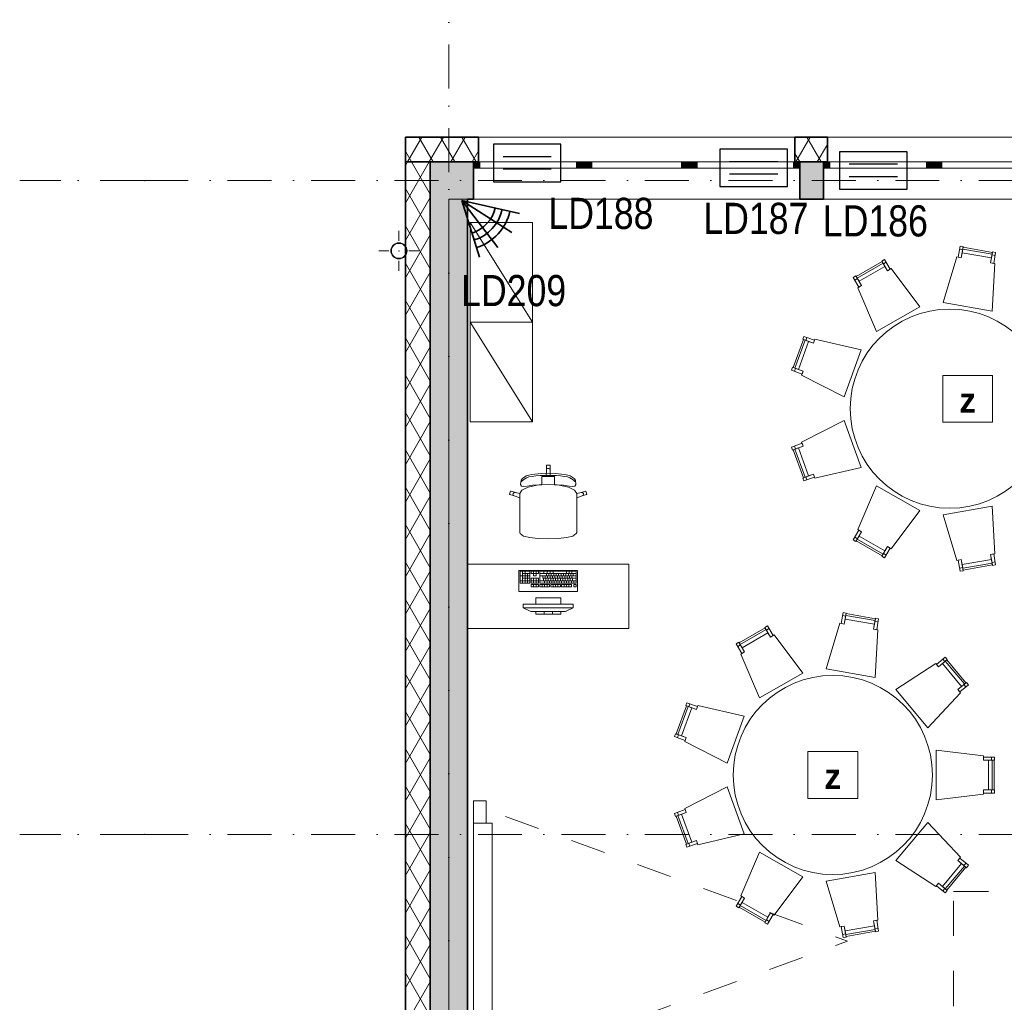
# Model space of a CAD drawing. Header units: millimetres. Extents: x -148444 to 51443, y -4810 to 453290.
# Tile 251 of 256: x 6290 to 14199, y 151908 to 159799. Entities that reach past the tile are written whole.
import ezdxf

# ---------------------------------------------------------------- set-up
doc = ezdxf.new("R2010")
doc.units = ezdxf.units.MM
for name, pattern in [('1', [8, 4, -4]), ('DASHDOTX2', [2, 1, -0.5, 0, -0.5]), ('Kropki i Kreski', [6.702778, 3.527778, -1.763889, 0, -1.411111]), ('Przerywana', [5.644444, 2.822222, -2.822222])]:
    doc.linetypes.add(name, pattern=pattern)
for name, color, linetype, lineweight in [('!!!SSWiN', 3, 'Continuous', 35), ('!!!SSWiN-opis', 6, 'DASHDOTX2', 18), ('\xa0♦El- odgrom', 30, '1', 35)]:
    doc.layers.add(name, color=color, linetype=linetype, lineweight=lineweight)
for name, color, linetype in [('- A - ocieplenie', 8, 'Continuous'), ('2D - Ogólne', 8, 'Continuous'), ('2D - Rysunki i Obrazki', 8, 'Continuous'), ('ADT KD', 3, 'Continuous'), ('Instalacje - Wod_Kan', 8, 'Continuous'), ('Konstrukcja - Siatka mod', 8, 'Continuous'), ('Konstrukcja - Stropy', 8, 'Continuous'), ('Konstrukcja - Ściany zewnętrzne', 8, 'Continuous'), ('Okna Archicada', 8, 'Continuous'), ('Wnętrze - Umeblowanie', 8, 'Continuous')]:
    doc.layers.add(name, color=color, linetype=linetype)
doc.styles.add('GENERATED_STYLE_1', font='ARIALN.TTF')
doc.styles.get("Standard").update_dxf_attribs({"font": 'arial.ttf'})
doc.styles.add('STYL_AUTOMATYCZNY_11', font='txt')
pattern_1 = [(60, (-220940.59, 434684.62), (-129.90381, 75), []), (120, (-220940.59, 434684.62), (129.90381, 75), [])]

# ---------------------------------------------------------------- blocks, each defined once
blk = doc.blocks.new('Czujka_PIR+AM')
for q in [(82.3, 47.5), (93.6, 16.5), (82.3, -47.5), (93.6, -16.5)]:
    blk.add_line((0, 0), q)
for radius in [66.3, 79, 54.6]:
    blk.add_arc((0, 0), radius, 330, 30)
blk.add_attdef('ADRES', (135.7, -10.4), '', height=22.5)
blk = doc.blocks.new('sswin')
at = {"layer": 'ADT KD', "color": 3}
for p, q in [((542.7, 300.5), (0, 300.5)), ((0, 300.5), (0, 0)), ((542.7, 0), (542.7, 300.5)), ((465, 200.4), (77.7, 200.4)), ((465, 100.2), (77.7, 100.2)), ((0, 0), (542.7, 0))]:
    blk.add_line(p, q, dxfattribs=at)

msp = doc.modelspace()

# ---------------------------------------------------------------- hatches: boundary and pattern name
at = {"layer": '- A - ocieplenie', "linetype": 'Continuous', "lineweight": 13}
h = msp.add_hatch(dxfattribs=at)
h.set_pattern_fill('Izolacja_miękka_0005', color=8, style=0, pattern_type=2)
h.set_pattern_definition(pattern_1)
h.paths.add_polyline_path([(9388, 158656.9), (9588, 158656.9), (9388, 158856.9)])
h = msp.add_hatch(dxfattribs=at)
h.set_pattern_fill('Izolacja_miękka_0005', color=8, style=0, pattern_type=2)
h.set_pattern_definition(pattern_1)
h.paths.add_polyline_path([(9388, 158856.9), (9588, 158656.9), (9976.7, 158656.9), (9976.7, 158856.9)])
h = msp.add_hatch(dxfattribs=at)
h.set_pattern_fill('Izolacja_miękka_0005', color=8, style=0, pattern_type=2)
h.set_pattern_definition(pattern_1)
h.paths.add_polyline_path([(12516.7, 158656.9), (12778, 158656.9), (12778, 158856.9), (12516.7, 158856.9)])
at = {"layer": '- A - ocieplenie', "linetype": 'Continuous', "lineweight": 15}
h = msp.add_hatch(dxfattribs=at)
h.set_pattern_fill('Izolacja_miękka_0005', color=8, style=0, pattern_type=2)
h.set_pattern_definition(pattern_1)
h.paths.add_polyline_path([(9388, 158656.9), (9388, 145476.9), (9588, 145476.9), (9588, 158656.9)])
at = {"layer": 'Instalacje - Wod_Kan', "linetype": 'Continuous', "lineweight": 13}
h = msp.add_hatch(color=8, dxfattribs=at)
h.paths.add_polyline_path([(9336.4, 158008, 0.414214), (9271.4, 157943, 0.414214), (9336.4, 157878, 0.414214), (9401.4, 157943, 0.414214)])
h.paths.add_polyline_path([(9336.4, 158003, -1), (9336.4, 157883, -1)], flags=0)
at = {"layer": 'Konstrukcja - Ściany zewnętrzne', "linetype": 'Continuous', "lineweight": 13}
for points in [[(9888, 158656.9), (9588, 158656.9), (9888, 158356.9)], [(9588, 158356.9), (9888, 158356.9), (9588, 158656.9)], [(9888, 158356.9), (9936.7, 158356.9), (9936.7, 158656.9), (9888, 158656.9)], [(12748, 158656.9), (12556.7, 158656.9), (12556.7, 158356.9), (12748, 158356.9)], [(9588, 158356.9), (9588, 145876.9), (9888, 145876.9), (9888, 158356.9)]]:
    msp.add_hatch(color=8, dxfattribs=at).paths.add_polyline_path(points)
at = {"layer": 'Okna Archicada', "linetype": 'Continuous', "lineweight": 13}
for points in [[(9936.7, 158656.9), (9936.7, 158606.9), (9986.7, 158606.9), (9986.7, 158656.9)], [(10811.7, 158606.9), (10811.7, 158656.9), (10761.7, 158656.9), (10761.7, 158606.9)], [(10811.7, 158656.9), (10811.7, 158606.9), (10886.7, 158606.9), (10886.7, 158656.9)], [(11681.7, 158606.9), (11681.7, 158656.9), (11606.7, 158656.9), (11606.7, 158606.9)], [(11681.7, 158656.9), (11681.7, 158606.9), (11731.7, 158606.9), (11731.7, 158656.9)], [(12556.7, 158606.9), (12556.7, 158656.9), (12506.7, 158656.9), (12506.7, 158606.9)], [(12748, 158656.9), (12748, 158606.9), (12798, 158606.9), (12798, 158656.9)], [(13623, 158606.9), (13623, 158656.9), (13573, 158656.9), (13573, 158606.9)], [(13623, 158656.9), (13623, 158606.9), (13698, 158606.9), (13698, 158656.9)]]:
    msp.add_hatch(color=8, dxfattribs=at).paths.add_polyline_path(points)

# ---------------------------------------------------------------- linework, layer by layer
at = {"layer": '- A - ocieplenie', "color": 8, "linetype": 'Continuous', "lineweight": 35, "ltscale": 100}
for p, q in [((9976.7, 158706.9), (9976.7, 158856.9)), ((12516.7, 158706.9), (12516.7, 158856.9)), ((12778, 158706.9), (12778, 158856.9)), ((9388, 158656.9), (9588, 158656.9)), ((9388, 158656.9), (9588, 158656.9)), ((9976.7, 158656.9), (9976.7, 158706.9)), ((12516.7, 158656.9), (12516.7, 158706.9)), ((12778, 158656.9), (12778, 158706.9))]:
    msp.add_line(p, q, dxfattribs=at)
at = {"layer": '- A - ocieplenie', "color": 8, "linetype": 'Continuous', "lineweight": 35, "ltscale": 100, "flags": 128}
for points in [[(9388, 158856.9), (9388, 158656.9)], [(9976.7, 158856.9), (9388, 158856.9)], [(12778, 158856.9), (12516.7, 158856.9)], [(9388, 158656.9), (9388, 145476.9)], [(9588, 158656.9), (9976.7, 158656.9)], [(9588, 145476.9), (9588, 158656.9)], [(12516.7, 158656.9), (12778, 158656.9)]]:
    msp.add_lwpolyline(points, dxfattribs=at)
at = {"layer": '2D - Ogólne', "color": 8, "linetype": 'Przerywana', "lineweight": 13, "ltscale": 100, "flags": 128}
msp.add_lwpolyline([(13790.4, 152797.8), (15290.4, 152797.8), (15290.4, 151297.8), (13790.4, 151297.8)], close=True, dxfattribs=at)
at = {"layer": '2D - Rysunki i Obrazki', "color": 8, "linetype": 'Continuous', "lineweight": 13, "ltscale": 100}
for p, q in [((14105, 156942.7), (13705, 156942.7)), ((13705, 156942.7), (13705, 156566.2)), ((14105, 156566.2), (14105, 156942.7)), ((13705, 156566.2), (14105, 156566.2)), ((13021.5, 153921.7), (12621.5, 153921.7)), ((12621.5, 153921.7), (12621.5, 153545.2)), ((13021.5, 153545.2), (13021.5, 153921.7)), ((12621.5, 153545.2), (13021.5, 153545.2))]:
    msp.add_line(p, q, dxfattribs=at)
at = {"layer": 'Instalacje - Wod_Kan', "color": 8, "linetype": 'Continuous', "lineweight": 0, "ltscale": 100}
for p, q in [((9336.4, 158023), (9336.4, 158103)), ((9256.4, 157943), (9176.4, 157943)), ((9416.4, 157943), (9496.4, 157943)), ((9336.4, 157863), (9336.4, 157783))]:
    msp.add_line(p, q, dxfattribs=at)
at = {"layer": 'Instalacje - Wod_Kan', "color": 8, "linetype": 'Continuous', "lineweight": 20, "ltscale": 100, "flags": 128}
for points in [[(9336.4, 158008, 0.414214), (9271.4, 157943, 0.414214), (9336.4, 157878, 0.414214), (9401.4, 157943, 0.414214)], [(9336.4, 158003, -1), (9336.4, 157883, -1)]]:
    msp.add_lwpolyline(points, format="xyb", close=True, dxfattribs=at)
at = {"layer": 'Instalacje - Wod_Kan', "color": 8, "linetype": 'Continuous', "lineweight": 0, "ltscale": 100}
msp.add_point((9336.4, 157943), dxfattribs=at)
at = {"layer": 'Konstrukcja - Siatka mod', "color": 8, "linetype": 'Kropki i Kreski', "lineweight": 13, "ltscale": 100}
for p, q in [((9738, 144498), (9738, 161462.8)), ((7290.5, 158506.9), (6290.5, 158506.9)), ((7290.5, 158506.9), (36735, 158506.9)), ((7290.5, 153256.9), (6290.5, 153256.9)), ((7290.5, 153256.9), (36735, 153256.9))]:
    msp.add_line(p, q, dxfattribs=at)
for p in [(7290.5, 158506.9), (7290.5, 158506.9), (7290.5, 153256.9), (7290.5, 153256.9)]:
    msp.add_point(p, dxfattribs=at)
at = {"layer": 'Konstrukcja - Stropy', "color": 8, "linetype": 'Continuous', "lineweight": 13, "ltscale": 100, "flags": 128}
msp.add_lwpolyline([(21408, 150926.9), (24708, 150926.9), (24708, 145876.9), (36778, 145876.9), (36778, 158356.9), (9738, 158356.9), (9738, 145876.9), (21408, 145876.9)], close=True, dxfattribs=at)
at = {"layer": 'Konstrukcja - Ściany zewnętrzne', "color": 8, "linetype": 'Continuous', "lineweight": 35, "ltscale": 100}
for p, q in [((9936.7, 158656.9), (9936.7, 158606.9)), ((12556.7, 158656.9), (12556.7, 158606.9)), ((12748, 158656.9), (12748, 158606.9)), ((9936.7, 158606.9), (9936.7, 158356.9)), ((12556.7, 158606.9), (12556.7, 158356.9)), ((12748, 158606.9), (12748, 158356.9))]:
    msp.add_line(p, q, dxfattribs=at)
at = {"layer": 'Konstrukcja - Ściany zewnętrzne', "color": 8, "linetype": 'Continuous', "lineweight": 35, "ltscale": 100, "flags": 128}
for points in [[(9588, 158656.9), (9888, 158656.9)], [(9588, 158656.9), (9588, 145624.9)], [(9936.7, 158656.9), (9888, 158656.9)], [(12748, 158656.9), (12556.7, 158656.9)], [(9888, 145876.9), (9888, 158356.9)], [(9888, 158356.9), (9936.7, 158356.9)], [(12556.7, 158356.9), (12748, 158356.9)]]:
    msp.add_lwpolyline(points, dxfattribs=at)
at = {"layer": 'Okna Archicada', "color": 8, "linetype": 'Continuous', "lineweight": 13, "ltscale": 100}
for p, q in [((12516.7, 158856.9), (9976.7, 158856.9)), ((15338, 158856.9), (12778, 158856.9)), ((12556.7, 158656.9), (9936.7, 158656.9)), ((9936.7, 158656.9), (9986.7, 158656.9)), ((12516.7, 158656.9), (9976.7, 158656.9)), ((9986.7, 158656.9), (9986.7, 158606.9)), ((9986.7, 158656.9), (10761.7, 158656.9)), ((10761.7, 158606.9), (10761.7, 158656.9)), ((10761.7, 158656.9), (10811.7, 158656.9)), ((10811.7, 158656.9), (10886.7, 158656.9)), ((10886.7, 158656.9), (10886.7, 158606.9)), ((10886.7, 158656.9), (11606.7, 158656.9)), ((11606.7, 158606.9), (11606.7, 158656.9)), ((11606.7, 158656.9), (11681.7, 158656.9)), ((11681.7, 158656.9), (11731.7, 158656.9)), ((11731.7, 158656.9), (11731.7, 158606.9)), ((11731.7, 158656.9), (12506.7, 158656.9)), ((12506.7, 158606.9), (12506.7, 158656.9)), ((12506.7, 158656.9), (12556.7, 158656.9)), ((15368, 158656.9), (12748, 158656.9)), ((12748, 158656.9), (12798, 158656.9)), ((15338, 158656.9), (12778, 158656.9)), ((12798, 158656.9), (12798, 158606.9)), ((12798, 158656.9), (13573, 158656.9)), ((13573, 158606.9), (13573, 158656.9)), ((13573, 158656.9), (13623, 158656.9)), ((13623, 158656.9), (13698, 158656.9)), ((13698, 158656.9), (13698, 158606.9)), ((13698, 158656.9), (14418, 158656.9)), ((9986.7, 158606.9), (9936.7, 158606.9)), ((10761.7, 158606.9), (9986.7, 158606.9)), ((10811.7, 158606.9), (10761.7, 158606.9)), ((10886.7, 158606.9), (10811.7, 158606.9)), ((11606.7, 158606.9), (10886.7, 158606.9)), ((11681.7, 158606.9), (11606.7, 158606.9)), ((11731.7, 158606.9), (11681.7, 158606.9)), ((12506.7, 158606.9), (11731.7, 158606.9)), ((12556.7, 158606.9), (12506.7, 158606.9)), ((12798, 158606.9), (12748, 158606.9)), ((13573, 158606.9), (12798, 158606.9)), ((13623, 158606.9), (13573, 158606.9)), ((13698, 158606.9), (13623, 158606.9)), ((14418, 158606.9), (13698, 158606.9)), ((12556.7, 158356.9), (9936.7, 158356.9)), ((15368, 158356.9), (12748, 158356.9))]:
    msp.add_line(p, q, dxfattribs=at)
at = {"layer": 'Okna Archicada', "color": 8, "linetype": 'Continuous', "lineweight": 35, "ltscale": 100}
for p, q in [((9976.7, 158706.9), (9976.7, 158856.9)), ((12516.7, 158706.9), (12516.7, 158856.9)), ((12778, 158706.9), (12778, 158856.9)), ((9936.7, 158656.9), (9936.7, 158606.9)), ((9936.7, 158656.9), (9936.7, 158606.9)), ((9976.7, 158656.9), (9976.7, 158706.9)), ((12516.7, 158656.9), (12516.7, 158706.9)), ((12556.7, 158656.9), (12556.7, 158606.9)), ((12556.7, 158656.9), (12556.7, 158606.9)), ((12748, 158656.9), (12748, 158606.9)), ((12748, 158656.9), (12748, 158606.9)), ((12778, 158656.9), (12778, 158706.9)), ((9936.7, 158606.9), (9936.7, 158356.9)), ((12556.7, 158606.9), (12556.7, 158356.9)), ((12748, 158606.9), (12748, 158356.9))]:
    msp.add_line(p, q, dxfattribs=at)
at = {"layer": 'Wnętrze - Umeblowanie', "color": 8, "linetype": 'Continuous', "lineweight": 13, "ltscale": 100}
for p, q in [((9908.1, 158169.4), (10408.1, 157369.4)), ((13840.1, 157956.3), (13864.7, 157952)), ((14101.4, 157915.3), (13865.6, 157956.9)), ((14125.1, 157906.1), (14100.5, 157910.4)), ((13224.9, 157843.9), (13017.6, 157724.2)), ((13249, 157852.1), (13227.4, 157839.6)), ((12998.4, 157707.4), (13020.1, 157719.9)), ((10408.1, 157369.4), (9908.1, 157369.4)), ((9908.1, 157369.4), (10408.1, 156569.4)), ((12599.3, 157225.8), (12517.5, 157000.9)), ((12612.6, 157247.6), (12604, 157224.1)), ((12513.6, 156975.7), (12522.2, 156999.2)), ((12513.6, 156375.5), (12522.2, 156352)), ((12517.5, 156350.3), (12599.3, 156125.3)), ((10520.6, 156218.4), (10523.6, 156221.4)), ((10520.6, 156181.5), (10520.6, 156218.4)), ((10523.6, 156221.4), (10535.7, 156221.4)), ((10525, 156192.1), (10529.9, 156195.3)), ((10529.9, 156195.3), (10535.7, 156196.4)), ((10547.8, 156221.4), (10535.7, 156221.4)), ((10541.5, 156195.3), (10535.7, 156196.4)), ((10546.4, 156192.1), (10541.5, 156195.3)), ((10550.8, 156218.4), (10547.8, 156221.4)), ((10550.8, 156181.5), (10550.8, 156218.4)), ((10317.6, 156102.1), (10328.1, 156115.3)), ((10328.1, 156115.3), (10359.2, 156135.4)), ((10360.9, 156120.6), (10347.7, 156112.9)), ((10359.2, 156135.4), (10379.1, 156142.6)), ((10381.2, 156126.9), (10360.9, 156120.6)), ((10379.1, 156142.6), (10405, 156147.4)), ((10407.2, 156131.8), (10381.2, 156126.9)), ((10405, 156147.4), (10478.2, 156154.4)), ((10437.1, 156135.5), (10407.2, 156131.8)), ((10469.6, 156138.1), (10437.1, 156135.5)), ((10503, 156139.5), (10469.6, 156138.1)), ((10478.2, 156154.4), (10535.7, 156156.6)), ((10485.4, 156101.7), (10485.4, 156131.6)), ((10485.4, 156131.6), (10518.8, 156131.6)), ((10535.7, 156140), (10503, 156139.5)), ((10518.8, 156131.6), (10520.6, 156181.5)), ((10518.8, 156131.6), (10535.7, 156131.6)), ((10520.6, 156181.5), (10521.7, 156187.2)), ((10521.7, 156187.2), (10525, 156192.1)), ((10593.2, 156154.4), (10535.7, 156156.6)), ((10535.7, 156140), (10568.4, 156139.5)), ((10552.6, 156131.6), (10535.7, 156131.6)), ((10549.6, 156187.2), (10546.4, 156192.1)), ((10550.8, 156181.5), (10549.6, 156187.2)), ((10552.6, 156131.6), (10550.8, 156181.5)), ((10586, 156131.6), (10552.6, 156131.6)), ((10568.4, 156139.5), (10601.8, 156138.1)), ((10586, 156101.7), (10586, 156131.6)), ((10666.4, 156147.4), (10593.2, 156154.4)), ((10601.8, 156138.1), (10634.2, 156135.5)), ((10634.2, 156135.5), (10664.2, 156131.8)), ((10664.2, 156131.8), (10690.2, 156126.9)), ((10692.3, 156142.6), (10666.4, 156147.4)), ((10690.2, 156126.9), (10710.5, 156120.6)), ((10712.2, 156135.4), (10692.3, 156142.6)), ((10710.5, 156120.6), (10723.7, 156112.9)), ((10743.3, 156115.3), (10712.2, 156135.4)), ((10753.8, 156102.1), (10743.3, 156115.3)), ((12612.6, 156103.5), (12604, 156127)), ((10314.3, 156066), (10317.6, 156102.1)), ((10321, 156054.5), (10314.3, 156066)), ((10320.7, 156091.6), (10316.9, 156089)), ((10326.9, 156096.7), (10320.7, 156091.6)), ((10338.2, 156051.4), (10321, 156054.5)), ((10323.9, 156020.9), (10373.6, 156044.7)), ((10336, 156102.9), (10326.9, 156096.7)), ((10347.7, 156112.9), (10336, 156102.9)), ((10367.2, 156054), (10338.2, 156051.4)), ((10412.5, 156059.9), (10367.2, 156054)), ((10373.6, 156044.7), (10448, 156060.6)), ((10463.4, 156064.5), (10412.5, 156059.9)), ((10448, 156060.6), (10485.4, 156063)), ((10535.7, 156066.9), (10463.4, 156064.5)), ((10485.4, 156063), (10485.4, 156101.7)), ((10485.4, 156063), (10535.7, 156066.2)), ((10535.7, 156066.9), (10608, 156064.5)), ((10586, 156063), (10535.7, 156066.2)), ((10586, 156063), (10586, 156101.7)), ((10623.4, 156060.6), (10586, 156063)), ((10608, 156064.5), (10658.9, 156059.9)), ((10697.8, 156044.7), (10623.4, 156060.6)), ((10658.9, 156059.9), (10704.2, 156054)), ((10747.5, 156020.9), (10697.8, 156044.7)), ((10704.2, 156054), (10733.1, 156051.4)), ((10723.7, 156112.9), (10735.4, 156102.9)), ((10733.1, 156051.4), (10750.4, 156054.5)), ((10735.4, 156102.9), (10744.5, 156096.7)), ((10744.5, 156096.7), (10750.7, 156091.6)), ((10750.4, 156054.5), (10757.1, 156066)), ((10750.7, 156091.6), (10754.5, 156089)), ((10757.1, 156066), (10753.8, 156102.1)), ((10225.7, 155989.5), (10233.2, 156012.2)), ((10227.6, 155985.7), (10225.7, 155989.5)), ((10263, 155974.3), (10227.6, 155985.7)), ((10233.2, 156012.2), (10237, 156014.2)), ((10237, 156014.2), (10272.4, 156002.8)), ((10252.7, 155987.4), (10253.3, 155993.2)), ((10254.3, 155981.8), (10252.7, 155987.4)), ((10253.3, 155993.2), (10256.2, 155998.3)), ((10257.9, 155977.2), (10254.3, 155981.8)), ((10256.2, 155998.3), (10260.9, 156001.9)), ((10263, 155974.3), (10257.9, 155977.2)), ((10260.9, 156001.9), (10266.5, 156003.5)), ((10306.4, 155958.6), (10263, 155974.3)), ((10266.5, 156003.5), (10272.4, 156002.8)), ((10272.4, 156002.8), (10306.5, 155993.1)), ((10306.4, 155992.9), (10306.5, 155993.1)), ((10306.4, 155992.9), (10306.4, 155958.6)), ((10306.4, 155749.5), (10306.4, 155958.6)), ((10306.5, 155993.1), (10323.9, 156020.9)), ((10764.8, 155993.1), (10747.5, 156020.9)), ((10799, 156002.8), (10764.8, 155993.1)), ((10765, 155992.9), (10764.8, 155993.1)), ((10765, 155992.9), (10765, 155958.6)), ((10765, 155958.6), (10808.3, 155974.3)), ((10765, 155749.5), (10765, 155958.6)), ((10834.4, 156014.2), (10799, 156002.8)), ((10804.9, 156003.5), (10799, 156002.8)), ((10810.5, 156001.9), (10804.9, 156003.5)), ((10808.3, 155974.3), (10843.8, 155985.7)), ((10808.3, 155974.3), (10813.5, 155977.2)), ((10815.2, 155998.3), (10810.5, 156001.9)), ((10813.5, 155977.2), (10817.1, 155981.8)), ((10818, 155993.2), (10815.2, 155998.3)), ((10817.1, 155981.8), (10818.7, 155987.4)), ((10818.7, 155987.4), (10818, 155993.2)), ((10838.2, 156012.2), (10834.4, 156014.2)), ((10845.7, 155989.5), (10838.2, 156012.2)), ((10843.8, 155985.7), (10845.7, 155989.5)), ((10306.4, 155713.4), (10306.4, 155749.5)), ((10765, 155713.4), (10765, 155749.5)), ((10306.4, 155682.4), (10306.4, 155713.4)), ((10311, 155673.8), (10306.4, 155682.4)), ((10337.8, 155652.6), (10311, 155673.8)), ((10339.9, 155651.8), (10337.8, 155652.6)), ((10385.8, 155641.1), (10339.9, 155651.8)), ((10454.6, 155633.9), (10385.8, 155641.1)), ((10616.8, 155633.9), (10685.5, 155641.1)), ((10685.5, 155641.1), (10731.5, 155651.8)), ((10731.5, 155651.8), (10733.6, 155652.6)), ((10733.6, 155652.6), (10760.4, 155673.8)), ((10760.4, 155673.8), (10765, 155682.4)), ((10765, 155682.4), (10765, 155713.4)), ((12998.4, 155643.7), (13020.1, 155631.2)), ((10455.7, 155633.8), (10454.6, 155633.9)), ((10535.7, 155631.4), (10455.7, 155633.8)), ((10535.7, 155631.4), (10615.7, 155633.8)), ((10615.7, 155633.8), (10616.8, 155633.9)), ((13017.6, 155626.9), (13224.9, 155507.2)), ((13249, 155499), (13227.4, 155511.5)), ((13865.6, 155394.2), (14101.4, 155435.8)), ((14125.1, 155445.1), (14100.5, 155440.7)), ((10388.8, 155371.5), (10310.5, 155371.5)), ((10310.5, 155371.5), (10310.5, 155274.5)), ((10388.8, 155332.7), (10310.5, 155332.7)), ((10330.1, 155371.5), (10330.1, 155274.5)), ((10388.8, 155352.1), (10330.1, 155352.1)), ((10349.6, 155371.5), (10349.6, 155274.5)), ((10369.2, 155352.1), (10369.2, 155274.5)), ((10388.8, 155274.5), (10388.8, 155371.5)), ((10457.4, 155371.5), (10398.6, 155371.5)), ((10398.6, 155371.5), (10398.6, 155352.1)), ((10398.6, 155352.1), (10418.2, 155352.1)), ((10418.2, 155371.5), (10418.2, 155352.1)), ((10418.2, 155352.1), (10418.2, 155332.7)), ((10437.8, 155352.1), (10418.2, 155352.1)), ((10418.2, 155332.7), (10437.8, 155332.7)), ((10437.8, 155371.5), (10437.8, 155352.1)), ((10437.8, 155332.7), (10437.8, 155352.1)), ((10437.8, 155352.1), (10457.4, 155352.1)), ((10457.4, 155352.1), (10457.4, 155371.5)), ((10760.9, 155371.5), (10467.1, 155371.5)), ((10467.1, 155371.5), (10467.1, 155274.5)), ((10760.9, 155352.1), (10467.1, 155352.1)), ((10760.9, 155332.7), (10467.1, 155332.7)), ((10491.6, 155332.7), (10491.6, 155313.3)), ((10501.4, 155371.5), (10501.4, 155352.1)), ((10511.2, 155332.7), (10511.2, 155313.3)), ((10521, 155352.1), (10521, 155332.7)), ((10525.9, 155371.5), (10525.9, 155352.1)), ((10530.8, 155332.7), (10530.8, 155313.3)), ((10540.6, 155352.1), (10540.6, 155332.7)), ((10550.4, 155371.5), (10550.4, 155352.1)), ((10550.4, 155332.7), (10550.4, 155313.3)), ((10560.2, 155352.1), (10560.2, 155332.7)), ((10570, 155332.7), (10570, 155313.3)), ((10574.9, 155371.5), (10574.9, 155352.1)), ((10579.8, 155352.1), (10579.8, 155332.7)), ((10589.5, 155332.7), (10589.5, 155313.3)), ((10599.3, 155352.1), (10599.3, 155332.7)), ((10609.1, 155332.7), (10609.1, 155313.3)), ((10618.9, 155352.1), (10618.9, 155332.7)), ((10628.7, 155332.7), (10628.7, 155313.3)), ((10638.5, 155352.1), (10638.5, 155332.7)), ((10648.3, 155332.7), (10648.3, 155313.3)), ((10658.1, 155352.1), (10658.1, 155332.7)), ((10667.9, 155332.7), (10667.9, 155313.3)), ((10677.7, 155352.1), (10677.7, 155332.7)), ((10682.6, 155371.5), (10682.6, 155352.1)), ((10687.5, 155332.7), (10687.5, 155313.3)), ((10697.3, 155352.1), (10697.3, 155332.7)), ((10704.6, 155371.5), (10704.6, 155352.1)), ((10707, 155332.7), (10707, 155313.3)), ((10716.8, 155352.1), (10716.8, 155332.7)), ((10726.6, 155371.5), (10726.6, 155352.1)), ((10726.6, 155332.7), (10726.6, 155313.3)), ((10736.4, 155352.1), (10736.4, 155332.7)), ((10760.9, 155274.5), (10760.9, 155371.5)), ((13840.1, 155394.8), (13864.7, 155399.2)), ((10388.8, 155293.9), (10310.5, 155293.9)), ((10310.5, 155274.5), (10388.8, 155274.5)), ((10388.8, 155313.3), (10330.1, 155313.3)), ((10457.4, 155313.3), (10398.6, 155313.3)), ((10398.6, 155313.3), (10398.6, 155274.5)), ((10457.4, 155293.9), (10398.6, 155293.9)), ((10398.6, 155274.5), (10457.4, 155274.5)), ((10457.4, 155264.8), (10398.6, 155264.8)), ((10398.6, 155264.8), (10398.6, 155245.5)), ((10398.6, 155245.5), (10457.4, 155245.5)), ((10418.2, 155313.3), (10418.2, 155274.5)), ((10418.2, 155264.8), (10418.2, 155245.5)), ((10437.8, 155313.3), (10437.8, 155274.5)), ((10437.8, 155264.8), (10437.8, 155245.5)), ((10457.4, 155274.5), (10457.4, 155313.3)), ((10457.4, 155245.5), (10457.4, 155264.8)), ((10760.9, 155293.9), (10467.1, 155293.9)), ((10467.1, 155274.5), (10760.9, 155274.5)), ((10545.5, 155264.8), (10467.1, 155264.8)), ((10467.1, 155264.8), (10467.1, 155245.5)), ((10467.1, 155245.5), (10545.5, 155245.5)), ((10486.7, 155264.8), (10486.7, 155245.5)), ((10760.9, 155313.3), (10491.6, 155313.3)), ((10496.5, 155313.3), (10496.5, 155293.9)), ((10506.3, 155293.9), (10506.3, 155274.5)), ((10506.3, 155264.8), (10506.3, 155245.5)), ((10516.1, 155313.3), (10516.1, 155293.9)), ((10525.9, 155293.9), (10525.9, 155274.5)), ((10525.9, 155264.8), (10525.9, 155245.5)), ((10535.7, 155313.3), (10535.7, 155293.9)), ((10545.5, 155293.9), (10545.5, 155274.5)), ((10545.5, 155245.5), (10545.5, 155264.8)), ((10555.3, 155313.3), (10555.3, 155293.9)), ((10633.6, 155264.8), (10555.3, 155264.8)), ((10555.3, 155264.8), (10555.3, 155245.5)), ((10555.3, 155245.5), (10633.6, 155245.5)), ((10565.1, 155293.9), (10565.1, 155274.5)), ((10574.9, 155313.3), (10574.9, 155293.9)), ((10574.9, 155264.8), (10574.9, 155245.5)), ((10584.6, 155293.9), (10584.6, 155274.5)), ((10594.4, 155313.3), (10594.4, 155293.9)), ((10594.4, 155264.8), (10594.4, 155245.5)), ((10604.2, 155293.9), (10604.2, 155274.5)), ((10614, 155313.3), (10614, 155293.9)), ((10614, 155264.8), (10614, 155245.5)), ((10623.8, 155293.9), (10623.8, 155274.5)), ((10633.6, 155313.3), (10633.6, 155293.9)), ((10633.6, 155245.5), (10633.6, 155264.8)), ((10643.4, 155293.9), (10643.4, 155274.5)), ((10721.7, 155264.8), (10643.4, 155264.8)), ((10643.4, 155264.8), (10643.4, 155245.5)), ((10643.4, 155245.5), (10721.7, 155245.5)), ((10653.2, 155313.3), (10653.2, 155293.9)), ((10663, 155293.9), (10663, 155274.5)), ((10663, 155264.8), (10663, 155245.5)), ((10672.8, 155313.3), (10672.8, 155293.9)), ((10682.6, 155293.9), (10682.6, 155274.5)), ((10682.6, 155264.8), (10682.6, 155245.5)), ((10692.4, 155313.3), (10692.4, 155293.9)), ((10702.1, 155293.9), (10702.1, 155274.5)), ((10702.1, 155264.8), (10702.1, 155245.5)), ((10711.9, 155313.3), (10711.9, 155293.9)), ((10721.7, 155293.9), (10721.7, 155274.5)), ((10721.7, 155245.5), (10721.7, 155264.8)), ((10731.5, 155313.3), (10731.5, 155293.9)), ((10741.3, 155293.9), (10741.3, 155274.5)), ((10760.9, 155264.8), (10741.3, 155264.8)), ((10741.3, 155264.8), (10741.3, 155245.5)), ((10741.3, 155245.5), (10760.9, 155245.5)), ((10760.9, 155245.5), (10760.9, 155264.8)), ((10735.7, 155106.4), (10335.7, 155106.4)), ((10335.7, 155106.4), (10335.7, 155076.4)), ((10635.7, 155156.4), (10435.7, 155156.4)), ((10435.7, 155156.4), (10435.7, 155106.4)), ((10435.7, 155106.4), (10635.7, 155106.4)), ((10635.7, 155106.4), (10635.7, 155156.4)), ((10735.7, 155076.4), (10735.7, 155106.4)), ((10335.7, 155076.4), (10735.7, 155076.4)), ((10335.7, 155076.4), (10395.7, 155046.4)), ((10675.7, 155046.4), (10395.7, 155046.4)), ((10635.7, 155046.4), (10435.7, 155046.4)), ((10435.7, 155046.4), (10435.7, 155026.4)), ((10435.7, 155026.4), (10635.7, 155026.4)), ((10502.4, 155046.4), (10502.4, 155026.4)), ((10569, 155046.4), (10569, 155026.4)), ((10635.7, 155026.4), (10635.7, 155046.4)), ((10735.7, 155076.4), (10675.7, 155046.4)), ((12900.4, 155014.2), (12925.1, 155009.9)), ((12925.9, 155014.8), (13161.7, 154973.3)), ((13185.4, 154964), (13160.8, 154968.3)), ((12077.9, 154782.2), (12285.2, 154901.8)), ((12309.3, 154910), (12287.7, 154897.5)), ((12058.7, 154765.3), (12080.4, 154777.8)), ((13705.2, 154663.9), (13721.3, 154644.7)), ((13725.1, 154647.9), (13879, 154464.6)), ((13891.2, 154442.2), (13875.2, 154461.3)), ((11672.9, 154305.5), (11664.4, 154282)), ((11577.8, 154058.8), (11659.7, 154283.7)), ((11573.9, 154033.6), (11582.5, 154057.1)), ((14096.5, 153878.2), (14096.5, 153853.2)), ((14101.5, 153853.2), (14101.5, 153613.8)), ((14096.5, 153588.8), (14096.5, 153613.8)), ((11573.9, 153433.4), (11582.5, 153409.9)), ((11659.7, 153183.2), (11577.8, 153408.2)), ((11672.9, 153161.4), (11664.4, 153184.9)), ((13879, 153002.4), (13725.1, 152819)), ((13891.2, 153024.8), (13875.2, 153005.6)), ((13705.2, 152803.1), (13721.3, 152822.2)), ((12058.7, 152701.6), (12080.4, 152689.1)), ((12285.2, 152565.1), (12077.9, 152684.8)), ((12309.3, 152557), (12287.7, 152569.5)), ((13161.7, 152493.7), (12925.9, 152452.1)), ((13185.4, 152503), (13160.8, 152498.6)), ((12900.4, 152452.7), (12925.1, 152457.1))]:
    msp.add_line(p, q, dxfattribs=at)
at = {"layer": 'Wnętrze - Umeblowanie', "color": 8, "linetype": 'Przerywana', "lineweight": 13, "ltscale": 100}
for p in [(10192.3, 153400.6), (10192.3, 151400.6)]:
    msp.add_line(p, (12939.8, 152400.6), dxfattribs=at)
at = {"layer": 'Wnętrze - Umeblowanie', "color": 8, "linetype": 'Continuous', "lineweight": 13, "ltscale": 100, "flags": 128}
for points in [[(10408.1, 156569.4), (10408.1, 158169.4), (9908.1, 158169.4), (9908.1, 156569.4)], [(13828.8, 157892.3), (13853.5, 157888), (13869.1, 157976.6), (13844.5, 157980.9)], [(14096.1, 157885.8), (13860.4, 157927.4), (13868.2, 157971.7), (14104, 157930.1)], [(14113.8, 157842.1), (14089.2, 157846.4), (14104.8, 157935), (14129.4, 157930.7)], [(13239.9, 157817.9), (13032.6, 157698.3), (13010.1, 157737.2), (13217.4, 157856.9)], [(13281.5, 157795.8), (13259.9, 157783.3), (13214.9, 157861.2), (13236.5, 157873.7)], [(14102.3, 157458.2), (13708.4, 157527.7), (13818.9, 157894.1), (13853.5, 157888), (13860.4, 157927.4), (14096.1, 157885.8), (14089.2, 157846.4), (14123.7, 157840.3)], [(13519.4, 157494.4), (13173, 157294.4), (13022.2, 157646.1), (13052.6, 157663.6), (13032.6, 157698.3), (13239.9, 157817.9), (13259.9, 157783.3), (13290.2, 157800.8)], [(13030.9, 157651.1), (13052.6, 157663.6), (13007.6, 157741.6), (12985.9, 157729.1)], [(12627.5, 157215.6), (12545.7, 156990.6), (12503.4, 157006), (12585.2, 157231)], [(13049.7, 157147.4), (12912.9, 156771.5), (12571.3, 156944), (12583.2, 156976.9), (12545.7, 156990.6), (12627.5, 157215.6), (12665.1, 157201.9), (12677.1, 157234.8)], [(12673.7, 157225.4), (12665.1, 157201.9), (12580.6, 157232.7), (12589.1, 157256.2)], [(12574.7, 156953.4), (12583.2, 156976.9), (12498.7, 157007.7), (12490.1, 156984.2)], [(12912.9, 156579.6), (13049.7, 156203.8), (12677.1, 156116.3), (12665.1, 156149.3), (12627.5, 156135.6), (12545.7, 156360.5), (12583.2, 156374.2), (12571.3, 156407.2)], [(12574.7, 156397.7), (12583.2, 156374.2), (12498.7, 156343.4), (12490.1, 156366.9)], [(12545.7, 156360.5), (12627.5, 156135.6), (12585.2, 156120.2), (12503.4, 156345.1)], [(12673.7, 156125.8), (12665.1, 156149.3), (12580.6, 156118.5), (12589.1, 156095)], [(13173, 156056.8), (13519.4, 155856.8), (13290.2, 155550.3), (13259.9, 155567.8), (13239.9, 155533.2), (13032.6, 155652.9), (13052.6, 155687.5), (13022.2, 155705.1)], [(13708.4, 155823.4), (14102.3, 155892.9), (14123.7, 155510.8), (14089.2, 155504.7), (14096.1, 155465.3), (13860.4, 155423.8), (13853.5, 155463.2), (13818.9, 155457.1)], [(13030.9, 155700), (13052.6, 155687.5), (13007.6, 155609.6), (12985.9, 155622.1)], [(13032.6, 155652.9), (13239.9, 155533.2), (13217.4, 155494.2), (13010.1, 155613.9)], [(13281.5, 155555.3), (13259.9, 155567.8), (13214.9, 155489.9), (13236.5, 155477.4)], [(14113.8, 155509.1), (14089.2, 155504.7), (14104.8, 155416.1), (14129.4, 155420.4)], [(11183.4, 154909.8), (9888, 154909.8), (9888, 155426.4), (11183.4, 155426.4)], [(13828.8, 155458.8), (13853.5, 155463.2), (13869.1, 155374.5), (13844.5, 155370.2)], [(13860.4, 155423.8), (14096.1, 155465.3), (14104, 155421), (13868.2, 155379.5)], [(10770.7, 155206.4), (10770.7, 155376.4), (10300.7, 155376.4), (10300.7, 155206.4)], [(12889.2, 154950.2), (12913.8, 154945.9), (12929.4, 155034.5), (12904.8, 155038.9)], [(12920.7, 154985.3), (13156.5, 154943.7), (13164.3, 154988), (12928.5, 155029.6)], [(12341.8, 154853.7), (12320.2, 154841.2), (12275.2, 154919.2), (12296.8, 154931.7)], [(12768.7, 154585.6), (13162.6, 154516.1), (13184.1, 154898.2), (13149.5, 154904.3), (13156.5, 154943.7), (12920.7, 154985.3), (12913.8, 154945.9), (12879.2, 154952)], [(13174.1, 154900), (13149.5, 154904.3), (13165.1, 154993), (13189.8, 154988.6)], [(12092.9, 154756.2), (12300.2, 154875.9), (12277.7, 154914.8), (12070.4, 154795.1)], [(12233.3, 154352.3), (12579.7, 154552.3), (12350.6, 154858.8), (12320.2, 154841.2), (12300.2, 154875.9), (12092.9, 154756.2), (12112.9, 154721.5), (12082.5, 154704)], [(12091.2, 154709), (12112.9, 154721.5), (12067.9, 154799.5), (12046.2, 154787)], [(13328.8, 154420.2), (13585.9, 154113.8), (13847.9, 154392.7), (13825.4, 154419.6), (13856, 154445.3), (13702.2, 154628.7), (13671.5, 154602.9), (13649, 154629.8)], [(13655.4, 154622.1), (13671.5, 154602.9), (13740.5, 154660.8), (13724.4, 154679.9)], [(13702.2, 154628.7), (13856, 154445.3), (13890.5, 154474.2), (13736.6, 154657.6)], [(13841.5, 154400.4), (13825.4, 154419.6), (13894.3, 154477.4), (13910.4, 154458.3)], [(11734, 154283.3), (11725.4, 154259.8), (11640.9, 154290.6), (11649.4, 154314.1)], [(11606, 154048.5), (11687.9, 154273.5), (11645.6, 154288.9), (11563.7, 154063.9)], [(11973.2, 153829.4), (12110, 154205.3), (11737.4, 154292.8), (11725.4, 154259.8), (11687.9, 154273.5), (11606, 154048.5), (11643.6, 154034.9), (11631.6, 154001.9)], [(11635, 154011.4), (11643.6, 154034.9), (11559, 154065.6), (11550.4, 154042.1)], [(13651.5, 153933.5), (13651.5, 153533.5), (14031.5, 153578.7), (14031.5, 153613.8), (14071.5, 153613.8), (14071.5, 153853.2), (14031.5, 153853.2), (14031.5, 153888.2)], [(14031.5, 153878.2), (14031.5, 153853.2), (14121.5, 153853.2), (14121.5, 153878.2)], [(14071.5, 153853.2), (14071.5, 153613.8), (14116.5, 153613.8), (14116.5, 153853.2)], [(12110, 153261.7), (11973.2, 153637.5), (11631.6, 153465.1), (11643.6, 153432.1), (11606, 153418.4), (11687.9, 153193.5), (11725.4, 153207.2), (11737.4, 153174.2)], [(14031.5, 153588.8), (14031.5, 153613.8), (14121.5, 153613.8), (14121.5, 153588.8)], [(9935.9, 153347.3), (9935.9, 153527.3), (10035.9, 153527.3), (10035.9, 153347.3)], [(11635, 153455.6), (11643.6, 153432.1), (11559, 153401.3), (11550.4, 153424.8)], [(10085.9, 151417.3), (10085.9, 153347.3), (9935.9, 153347.3), (9935.9, 151417.3)], [(11687.9, 153193.5), (11606, 153418.4), (11563.7, 153403), (11645.6, 153178.1)], [(13585.9, 153353.2), (13328.8, 153046.8), (13649, 152837.2), (13671.5, 152864), (13702.2, 152838.3), (13856, 153021.7), (13825.4, 153047.4), (13847.9, 153074.3)], [(11734, 153183.7), (11725.4, 153207.2), (11640.9, 153176.4), (11649.4, 153152.9)], [(12579.7, 152914.7), (12233.3, 153114.7), (12082.5, 152763), (12112.9, 152745.4), (12092.9, 152710.8), (12300.2, 152591.1), (12320.2, 152625.7), (12350.6, 152608.2)], [(13841.5, 153066.6), (13825.4, 153047.4), (13894.3, 152989.5), (13910.4, 153008.7)], [(13162.6, 152950.8), (12768.7, 152881.4), (12879.2, 152515), (12913.8, 152521.1), (12920.7, 152481.7), (13156.5, 152523.3), (13149.5, 152562.7), (13184.1, 152568.7)], [(13856, 153021.7), (13702.2, 152838.3), (13736.6, 152809.4), (13890.5, 152992.8)], [(13655.4, 152844.9), (13671.5, 152864), (13740.5, 152806.2), (13724.4, 152787)], [(12091.2, 152757.9), (12112.9, 152745.4), (12067.9, 152667.5), (12046.2, 152680)], [(12300.2, 152591.1), (12092.9, 152710.8), (12070.4, 152671.8), (12277.7, 152552.1)], [(12341.8, 152613.2), (12320.2, 152625.7), (12275.2, 152547.8), (12296.8, 152535.3)], [(13174.1, 152567), (13149.5, 152562.7), (13165.1, 152474), (13189.8, 152478.4)], [(12889.2, 152516.7), (12913.8, 152521.1), (12929.4, 152432.5), (12904.8, 152428.1)], [(13156.5, 152523.3), (12920.7, 152481.7), (12928.5, 152437.4), (13164.3, 152478.9)]]:
    msp.add_lwpolyline(points, close=True, dxfattribs=at)
for points in [[(12961.2, 156675.6, -1), (14561.2, 156675.6, -1)], [(12021.5, 153733.5, 1), (13621.5, 153733.5, 1)]]:
    msp.add_lwpolyline(points, format="xyb", close=True, dxfattribs=at)

# ---------------------------------------------------------------- block references
at = {"layer": '!!!SSWiN', "xscale": 4.999999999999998, "yscale": 5, "zscale": 5, "rotation": 317.3082898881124}
msp.add_blockref('Czujka_PIR+AM', (9842.7, 158346.7), dxfattribs=at)
at = {"layer": '\xa0♦El- odgrom'}
for p in [(10095.1, 158498.4), (11915.1, 158458.4), (12875.1, 158438.4)]:
    msp.add_blockref('sswin', p, dxfattribs=at)

# ---------------------------------------------------------------- texts
at = {"layer": '!!!SSWiN-opis', "linetype": 'Continuous', "char_height": 250, "width": 152.632, "attachment_point": 2, "line_spacing_factor": 0.7, "style": 'GENERATED_STYLE_1'}
for s, insert in [('\\fArial Narrow|b0|i0;\\A1;LD188', (10959.1, 158368.8)), ('\\fArial Narrow|b0|i0;\\A1;LD187', (12203.3, 158328.8)), ('\\fArial Narrow|b0|i0;\\A1;LD186', (13163.3, 158308.8)), ('\\fArial Narrow|b0|i0;\\A1;LD209', (10258, 157748.8))]:
    msp.add_mtext(s, dxfattribs=dict(at, insert=insert))
at = {"layer": '2D - Rysunki i Obrazki', "color": 8, "linetype": 'Continuous', "lineweight": 35, "char_height": 200, "attachment_point": 8, "style": 'STYL_AUTOMATYCZNY_11'}
for insert in [(13905, 156642.7), (12821.5, 153621.7)]:
    msp.add_mtext('\\A1;{\\pqc;\\fF1|b1|i0|c0|p0;\\W1.000000;z}', dxfattribs=dict(at, insert=insert))

doc.saveas('drawing.dxf')
